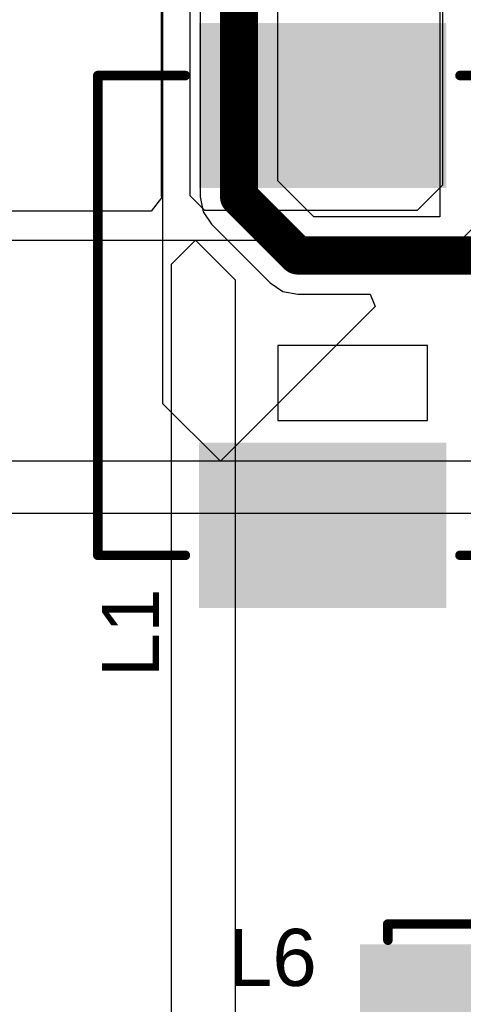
# Model space of a CAD drawing. Header units: inches. Extents: x 0 to 12.2, y 0 to 7.
# Tile 91 of 154: x 0.345 to 0.578, y 3.368 to 3.885. Entities that reach past the tile are written whole.
import ezdxf

# ---------------------------------------------------------------- set-up
doc = ezdxf.new("R2010")
doc.units = ezdxf.units.IN
doc.header["$MEASUREMENT"] = 0
for name, color, linetype in [('Layer 2', 76, 'Continuous'), ('Top Layer', 1, 'Continuous'), ('Top Overlay', 2, 'Continuous'), ('Top Paste', 8, 'Continuous'), ('Top Solder', 216, 'Continuous')]:
    doc.layers.add(name, color=color, linetype=linetype)
doc.styles.add('Arial', font='txt', dxfattribs={"height": 0.2})

# ---------------------------------------------------------------- blocks, each defined once
blk = doc.blocks.new('YNR4018_220M_183')
at = {"layer": 'Top Layer'}
for points in [[(-0.09449, 0.0689), (-0.0315, 0.0689), (-0.0315, -0.0689), (-0.09449, -0.0689)], [(0.0315, 0.0689), (0.09449, 0.0689), (0.09449, -0.0689), (0.0315, -0.0689)]]:
    blk.add_hatch(color=1, dxfattribs=at).paths.add_polyline_path(points)
at = {"layer": 'Top Paste'}
for points in [[(-0.09449, 0.0689), (-0.0315, 0.0689), (-0.0315, -0.0689), (-0.09449, -0.0689)], [(0.0315, 0.0689), (0.09449, 0.0689), (0.09449, -0.0689), (0.0315, -0.0689)]]:
    blk.add_hatch(color=8, dxfattribs=at).paths.add_polyline_path(points)
at = {"layer": 'Top Solder'}
for points in [[(-0.09649, 0.0709), (-0.0295, 0.0709), (-0.0295, -0.0709), (-0.09649, -0.0709)], [(0.0295, 0.0709), (0.09649, 0.0709), (0.09649, -0.0709), (0.0295, -0.0709)]]:
    blk.add_hatch(color=216, dxfattribs=at).paths.add_polyline_path(points)
at = {"layer": 'Top Overlay', "const_width": 0.005}
for points in [[(-0.082, 0.0815), (0.0815, 0.0815)], [(-0.082, 0.0815), (-0.08189, 0.07302)], [(0.0815, 0.0738), (0.0815, 0.0815)], [(-0.08149, -0.08153), (-0.08149, -0.07341)], [(0.08189, -0.0738), (0.08199, -0.08153)], [(-0.08149, -0.08153), (0.08199, -0.08153)]]:
    blk.add_lwpolyline(points, dxfattribs=at)
at = {"layer": 'Top Overlay', "const_width": 0.0025}
for points in [[(-0.08325, 0.0815, 1), (-0.08075, 0.0815, 1)], [(-0.08325, 0.0815, 1), (-0.08075, 0.0815, 1)], [(0.08025, 0.0815, 1), (0.08275, 0.0815, 1)], [(0.08025, 0.0815, 1), (0.08275, 0.0815, 1)], [(-0.08314, 0.07302, 1), (-0.08064, 0.07302, 1)], [(0.08025, 0.0738, 1), (0.08275, 0.0738, 1)], [(-0.08274, -0.07341, 1), (-0.08024, -0.07341, 1)], [(0.08064, -0.0738, 1), (0.08314, -0.0738, 1)], [(-0.08274, -0.08153, 1), (-0.08024, -0.08153, 1)], [(-0.08274, -0.08153, 1), (-0.08024, -0.08153, 1)], [(0.08074, -0.08153, 1), (0.08324, -0.08153, 1)], [(0.08074, -0.08153, 1), (0.08324, -0.08153, 1)]]:
    blk.add_lwpolyline(points, format="xyb", close=True, dxfattribs=at)
blk = doc.blocks.new('ETQP3M6R8KVN_188')
at = {"layer": 'Top Layer'}
for points in [[(-0.15157, 0.06299), (-0.06889, 0.06299), (-0.06889, -0.06299), (-0.15157, -0.06299)], [(0.06889, 0.06299), (0.15157, 0.06299), (0.15157, -0.06299), (0.06889, -0.06299)]]:
    blk.add_hatch(color=1, dxfattribs=at).paths.add_polyline_path(points)
at = {"layer": 'Top Paste'}
for points in [[(-0.15157, 0.06299), (-0.06889, 0.06299), (-0.06889, -0.06299), (-0.15157, -0.06299)], [(0.06889, 0.06299), (0.15157, 0.06299), (0.15157, -0.06299), (0.06889, -0.06299)]]:
    blk.add_hatch(color=8, dxfattribs=at).paths.add_polyline_path(points)
at = {"layer": 'Top Solder'}
for points in [[(-0.15357, 0.06499), (-0.06689, 0.06499), (-0.06689, -0.06499), (-0.15357, -0.06499)], [(0.06689, 0.06499), (0.15357, 0.06499), (0.15357, -0.06499), (0.06689, -0.06499)]]:
    blk.add_hatch(color=216, dxfattribs=at).paths.add_polyline_path(points)
at = {"layer": 'Top Overlay'}
for p, q in [((0.05512, 0.05512), (0.01575, 0.05512)), ((0.01575, 0.05512), (0.01575, -0.02362)), ((0.05512, -0.02362), (0.05512, 0.05512)), ((0.01575, -0.02362), (0.05512, -0.02362))]:
    blk.add_line(p, q, dxfattribs=at)
at = {"layer": 'Top Overlay', "const_width": 0.005}
for points in [[(0.12598, 0.11811), (-0.12598, 0.11811)], [(-0.12598, 0.07209), (-0.12598, 0.11811)], [(0.12598, 0.07209), (0.12598, 0.11811)], [(-0.12598, 0.07209), (-0.12598, 0.0748)], [(-0.12598, -0.11811), (-0.12598, -0.07209)], [(0.12598, -0.11811), (0.12598, -0.07209)], [(0.12598, -0.11811), (-0.12598, -0.11811)]]:
    blk.add_lwpolyline(points, dxfattribs=at)
at = {"layer": 'Top Overlay', "const_width": 0.0025}
for points in [[(-0.12723, 0.11811, 1), (-0.12473, 0.11811, 1)], [(-0.12723, 0.11811, 1), (-0.12473, 0.11811, 1)], [(0.12473, 0.11811, 1), (0.12723, 0.11811, 1)], [(0.12473, 0.11811, 1), (0.12723, 0.11811, 1)], [(-0.12723, 0.0748, 1), (-0.12473, 0.0748, 1)], [(-0.12723, 0.07209, 1), (-0.12473, 0.07209, 1)], [(-0.12723, 0.07209, 1), (-0.12473, 0.07209, 1)], [(0.12473, 0.07209, 1), (0.12723, 0.07209, 1)], [(-0.12723, -0.07209, 1), (-0.12473, -0.07209, 1)], [(0.12473, -0.07209, 1), (0.12723, -0.07209, 1)], [(-0.12723, -0.11811, 1), (-0.12473, -0.11811, 1)], [(-0.12723, -0.11811, 1), (-0.12473, -0.11811, 1)], [(0.12473, -0.11811, 1), (0.12723, -0.11811, 1)], [(0.12473, -0.11811, 1), (0.12723, -0.11811, 1)]]:
    blk.add_lwpolyline(points, format="xyb", close=True, dxfattribs=at)

msp = doc.modelspace()

# ---------------------------------------------------------------- linework, layer by layer
at = {"layer": 'Layer 2'}
for p, q in [((0.42, 3.68318), (0.42, 4.25619)), ((0.56549, 4.25588), (0.56549, 3.78139)), ((0.43961, 4.20229), (0.43961, 3.79181)), ((0.48039, 3.80026), (0.48039, 4.15891)), ((0.49926, 3.78139), (0.48039, 3.80026)), ((0.43961, 3.79181), (0.44116, 3.78401)), ((0.44116, 3.78401), (0.44558, 3.77739)), ((0.56549, 3.78139), (0.49926, 3.78139)), ((0.44558, 3.77739), (0.47639, 3.74658)), ((0.47639, 3.74658), (0.48301, 3.74216)), ((0.48301, 3.74216), (0.49081, 3.74061)), ((0.49081, 3.74061), (0.52881, 3.74061)), ((0.52881, 3.74061), (0.53149, 3.73414)), ((0.53149, 3.73414), (0.45026, 3.65292)), ((0.45026, 3.65292), (0.42, 3.68318)), ((0.45026, 3.65292), (0.31151, 3.65292)), ((1.02109, 3.65292), (0.45026, 3.65292)), ((0.27395, 3.62563), (0.87011, 3.62563))]:
    msp.add_line(p, q, dxfattribs=at)
at = {"layer": 'Layer 2', "const_width": 0.02}
for points in [[(0.46, 3.79181), (0.46, 4.20229)], [(0.46, 3.79181), (0.49081, 3.761)], [(0.49081, 3.761), (0.66842, 3.761)]]:
    msp.add_lwpolyline(points, dxfattribs=at)
at = {"layer": 'Layer 2', "const_width": 0.01}
for points in [[(0.455, 3.79181, 1), (0.465, 3.79181, 1)], [(0.455, 3.79181, 1), (0.465, 3.79181, 1)], [(0.48581, 3.761, 1), (0.49581, 3.761, 1)], [(0.48581, 3.761, 1), (0.49581, 3.761, 1)]]:
    msp.add_lwpolyline(points, format="xyb", close=True, dxfattribs=at)
at = {"layer": 'Top Layer'}
for p, q in [((0.43438, 3.79225), (0.43438, 4.01443)), ((0.41909, 4.01168), (0.41909, 3.79225)), ((0.56693, 3.96225), (0.56693, 3.79787)), ((0.57646, 3.769), (0.62205, 3.81458)), ((0.56693, 3.79787), (0.55364, 3.78458)), ((0.41928, 3.79129), (0.41389, 3.78429)), ((0.41909, 3.79225), (0.41928, 3.79129)), ((0.44205, 3.78458), (0.43438, 3.79225)), ((0.41389, 3.78429), (0.33178, 3.78429)), ((0.55364, 3.78458), (0.44205, 3.78458)), ((0.33178, 3.769), (0.4372, 3.769)), ((0.42459, 3.75639), (0.4372, 3.769)), ((0.4372, 3.769), (0.57646, 3.769)), ((0.4372, 3.769), (0.458, 3.7482)), ((0.42459, 3.5885), (0.42459, 3.75639)), ((0.458, 3.7482), (0.458, 3.26672)), ((0.42459, 3.26041), (0.42459, 3.5885))]:
    msp.add_line(p, q, dxfattribs=at)

# ---------------------------------------------------------------- block references
at = {"rotation": 270}
msp.add_blockref('ETQP3M6R8KVN_188', (0.50394, 3.72953), dxfattribs=at)
msp.add_blockref('YNR4018_220M_183', (0.62008, 3.32839))

# ---------------------------------------------------------------- texts
at = {"layer": 'Top Overlay', "style": 'Arial'}
msp.add_text('L1', height=0.03, rotation=90, dxfattribs=at).set_placement((0.41805, 3.53951))
msp.add_text('L6', height=0.03, dxfattribs=at).set_placement((0.45422, 3.37736))

doc.saveas('drawing.dxf')
